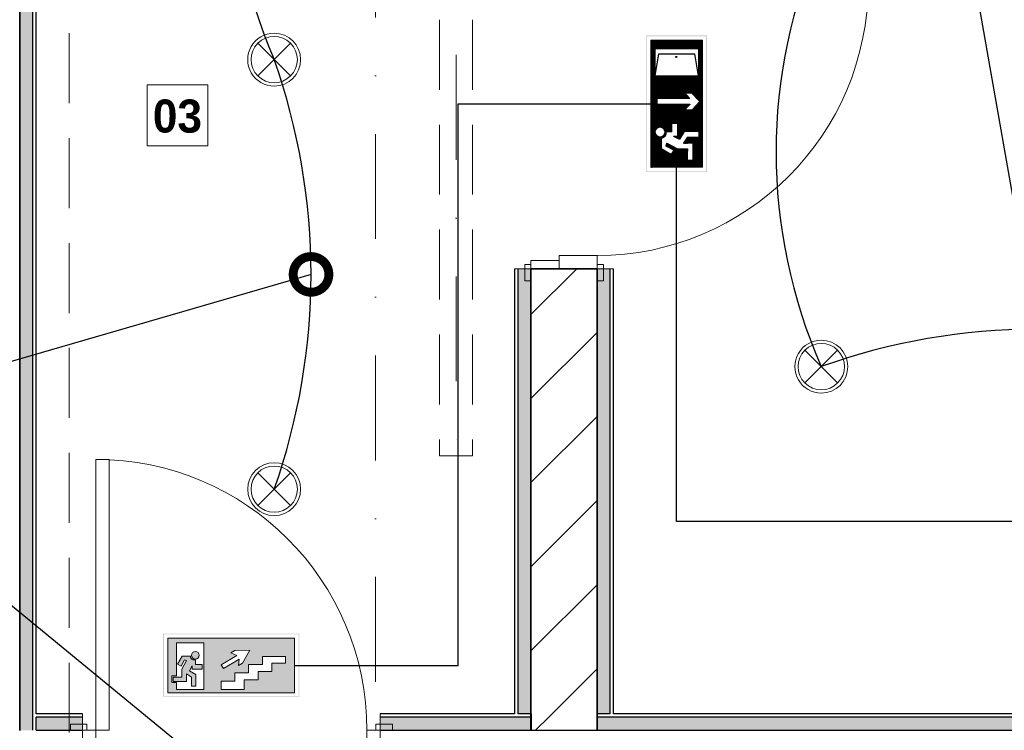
# Model space of a CAD drawing. Header units: inches. Extents: x -101229 to 34922, y -9538 to 27777.
# Tile 20 of 53: x -16206 to -13227, y 1392 to 3543. Entities that reach past the tile are written whole.
import ezdxf
from ezdxf import colors
from ezdxf.entities.mleader import LeaderData, LeaderLine
from ezdxf.math import Vec2, Vec3

# ---------------------------------------------------------------- set-up
doc = ezdxf.new("R2010")
doc.units = ezdxf.units.IN
doc.header["$MEASUREMENT"] = 0
doc.set_wipeout_variables(frame=1)
doc.linetypes.add('Dot & Dashed', pattern=[670.277762, 317.5, -176.388889, 0, -176.388874])
doc.linetypes.add('Hidden', pattern=[317.5, 211.666667, -105.833333])
for name, color, linetype in [('- ავარიული განათება', 7, 'Continuous'), ('- განათება', 7, 'Continuous'), ('Marker - Section', 7, 'Continuous'), ('New_Structural - Bearing', 7, 'Continuous'), ('Structural - Bearing', 7, 'Continuous')]:
    doc.layers.add(name, color=color, linetype=linetype)
for name, color, linetype, lineweight in [('Archicad Doors_Pen_No__1', 7, 'Continuous', 13), ('New_Annotation - Text_Pen_No__20', 1, 'Continuous', 0), ('New_Structural - Bearing_Pen_No__1', 7, 'Continuous', 13), ('Structural - Bearing_Pen_No__27', 7, 'Continuous', 35)]:
    doc.layers.add(name, color=color, linetype=linetype, lineweight=lineweight)
for name, color, linetype, lineweight, true_color in [('Marker - Section_Pen_No__108', 7, 'Continuous', 13, 0xfd8379), ('New_Interior - Lamp_Pen_No__77', 7, 'Continuous', 20, 0xffeb28), ('New_Structural - Bearing_Pen_No__102', 7, 'Continuous', 13, 0xcccccc), ('New_Structural - Bearing_Pen_No__255', 7, 'Continuous', 13, 0xe8e8e8), ('New_Structural - Bearing_Pen_No__5', 7, 'Continuous', 25, 0x40a5ff), ('New_Structural - Bearing_Pen_No__57', 7, 'Continuous', 25, 0xdcd214), ('Structural - Bearing_Pen_No__102', 7, 'Continuous', 13, 0xcccccc)]:
    doc.layers.add(name, color=color, linetype=linetype, lineweight=lineweight, true_color=true_color)
doc.styles.add('CT', font='ARIALN.TTF', dxfattribs={"height": 200})
doc.styles.add('GENERATED_STYLE_4', font='txt')
pattern_1 = [(45, (0, 0), (-127.2792, 127.2792), [])]

# ---------------------------------------------------------------- blocks, each defined once
blk = doc.blocks.new('Wall_1', base_point=(-47183.8, 14838))
at = {"layer": 'Structural - Bearing_Pen_No__27', "color": 7, "linetype": 'Continuous', "lineweight": 35, "flags": 128}
blk.add_lwpolyline([(-46983.8, 22432.4), (-46983.8, 26488)], dxfattribs=at)
blk = doc.blocks.new('Door')
at = {"layer": 'Archicad Doors_Pen_No__1', "color": 7, "linetype": 'Continuous', "lineweight": 13}
for p, q in [((370, 0), (370, 820)), ((370, 820), (410, 820)), ((410, 820), (410, 0)), ((-487, 0), (-487, 19)), ((-487, 19), (-437, 19)), ((-437, 0), (-487, 0)), ((-450, 0), (-487, 0)), ((-450, 0), (-487, 0)), ((-410, 0), (-450, 0)), ((-450, 0), (-450, -115)), ((-450, 0), (-450, -115)), ((-450, 0), (-450, -115)), ((-437, 19), (-437, 0)), ((-410, -115), (-410, 0)), ((410, 0), (370, 0)), ((450, 0), (410, 0)), ((410, 0), (410, -115)), ((437, 19), (487, 19)), ((437, 0), (437, 19)), ((487, 0), (437, 0)), ((450, -115), (450, 0)), ((450, 0), (450, -115)), ((450, 0), (450, -115)), ((450, 0), (487, 0)), ((450, 0), (487, 0)), ((487, 19), (487, 0)), ((-450, -200), (-450, -115)), ((-450, -115), (-425, -115)), ((-450, -115), (-410, -115)), ((-450, -115), (-450, -200)), ((-450, -115), (-450, -200)), ((-425, -115), (-425, -200)), ((410, -115), (450, -115)), ((425, -200), (425, -115)), ((425, -115), (450, -115)), ((450, -115), (450, -200)), ((450, -115), (450, -200)), ((450, -115), (450, -200)), ((-487, -219), (-487, -200)), ((-487, -200), (-437, -200)), ((-450, -200), (-487, -200)), ((-450, -200), (-487, -200)), ((-425, -200), (-450, -200)), ((-437, -200), (-437, -219)), ((450, -200), (425, -200)), ((437, -200), (487, -200)), ((437, -219), (437, -200)), ((450, -200), (487, -200)), ((450, -200), (487, -200)), ((487, -200), (487, -219)), ((-437, -219), (-487, -219)), ((487, -219), (437, -219))]:
    blk.add_line(p, q, dxfattribs=at)
blk.add_arc((410, 0), 820, 90, 180, dxfattribs=at)
blk = doc.blocks.new('Wall_8', base_point=(-41183.8, 22232.4))
at = {"layer": 'Archicad Doors_Pen_No__1', "color": 7, "linetype": 'Continuous', "lineweight": 13, "xscale": -1, "zscale": 1000}
blk.add_blockref('Door', (-46343.3, 22432.4), dxfattribs=at)
blk = doc.blocks.new('Wall_12', base_point=(-45436.9, 26687.9))
at = {"layer": 'Structural - Bearing', "linetype": 'Continuous', "lineweight": 0, "true_color": 0x000000}
h = blk.add_hatch(dxfattribs=at)
h.set_pattern_fill('MASONRY_BLOCK', color=18, style=0, pattern_type=2)
h.set_pattern_definition(pattern_1)
h.paths.add_polyline_path([(-45436.9, 22482.5), (-45236.9, 22482.5), (-45236.9, 23829.6), (-45436.9, 23829.6)])
h = blk.add_hatch(dxfattribs=at)
h.set_pattern_fill('MASONRY_BLOCK', color=18, style=0, pattern_type=2)
h.set_pattern_definition(pattern_1)
h.paths.add_polyline_path([(-45236.9, 22482.5), (-45436.9, 22482.5), (-45436.9, 22472.5), (-45236.9, 22472.5)])
h = blk.add_hatch(dxfattribs=at)
h.set_pattern_fill('MASONRY_BLOCK', color=18, style=0, pattern_type=2)
h.set_pattern_definition(pattern_1)
h.paths.add_polyline_path([(-45236.9, 22472.5), (-45436.9, 22472.5), (-45436.9, 22432.5), (-45236.9, 22432.5)])
at = {"layer": 'New_Structural - Bearing_Pen_No__5', "color": 161, "linetype": 'Continuous', "lineweight": 25, "true_color": 0x40a5ff}
blk.add_line((-45436.9, 22432.5), (-45236.9, 22432.5), dxfattribs=at)
at = {"layer": 'Structural - Bearing_Pen_No__27', "color": 7, "linetype": 'Continuous', "lineweight": 35}
for p, q in [((-45436.9, 23829.6), (-45436.9, 23792.6)), ((-45351.9, 23829.6), (-45436.9, 23829.6)), ((-45236.9, 23829.6), (-45351.9, 23829.6)), ((-45236.9, 23829.6), (-45236.9, 23792.6)), ((-45436.9, 22482.5), (-45436.9, 22472.5)), ((-45436.9, 22472.5), (-45436.9, 22432.5)), ((-45236.9, 22472.5), (-45236.9, 22482.5)), ((-45236.9, 22432.5), (-45236.9, 22472.5))]:
    blk.add_line(p, q, dxfattribs=at)
at = {"layer": 'Structural - Bearing_Pen_No__27', "color": 7, "linetype": 'Continuous', "lineweight": 35, "flags": 128}
for points in [[(-45436.9, 23829.6), (-45436.9, 22482.5)], [(-45236.9, 22482.5), (-45236.9, 23829.6)]]:
    blk.add_lwpolyline(points, dxfattribs=at)
at = {"layer": 'Archicad Doors_Pen_No__1', "color": 7, "linetype": 'Continuous', "lineweight": 13, "xscale": -1, "zscale": 1000, "rotation": 270}
blk.add_blockref('Door', (-45236.9, 24279.6), dxfattribs=at)
blk = doc.blocks.new('Wall_24', base_point=(-46983.8, 17439))
at = {"layer": 'New_Structural - Bearing_Pen_No__57', "linetype": 'Continuous', "lineweight": 25, "true_color": 0xdcd214}
blk.add_hatch(color=52, dxfattribs=at).paths.add_polyline_path([(-46983.8, 26448), (-46983.8, 22432.4), (-46943.8, 22432.4), (-46943.8, 26448)])
at = {"layer": 'New_Structural - Bearing_Pen_No__5', "color": 161, "linetype": 'Continuous', "lineweight": 25, "true_color": 0x40a5ff}
blk.add_line((-46943.8, 22432.4), (-46943.8, 26438), dxfattribs=at)
at = {"layer": 'New_Structural - Bearing_Pen_No__5', "color": 161, "linetype": 'Continuous', "lineweight": 25, "true_color": 0x40a5ff, "flags": 128}
for points in [[(-46983.8, 26448), (-46983.8, 22432.4)], [(-46933.8, 22482.5), (-46933.8, 26438)], [(-46933.8, 22432.4), (-46933.8, 22472.5)]]:
    blk.add_lwpolyline(points, dxfattribs=at)
blk = doc.blocks.new('Wall_25', base_point=(-40983.8, 22432.4))
at = {"layer": 'New_Structural - Bearing_Pen_No__255', "linetype": 'Continuous', "lineweight": 13, "true_color": 0xe8e8e8}
for points in [[(-45436.9, 22472.5), (-45893.3, 22472.5), (-45893.3, 22432.5), (-45436.9, 22432.5)], [(-45236.9, 22432.5), (-40983.8, 22432.4), (-40983.8, 22472.4), (-45236.9, 22472.5)]]:
    blk.add_hatch(color=254, dxfattribs=at).paths.add_polyline_path(points)
at = {"layer": 'New_Structural - Bearing_Pen_No__1', "color": 7, "linetype": 'Continuous', "lineweight": 13, "flags": 128}
for points in [[(-45893.3, 22472.5), (-45893.3, 22482.5)], [(-45893.3, 22432.5), (-45893.3, 22472.5)]]:
    blk.add_lwpolyline(points, dxfattribs=at)
at = {"layer": 'New_Structural - Bearing_Pen_No__5', "color": 161, "linetype": 'Continuous', "lineweight": 25, "true_color": 0x40a5ff}
for p, q in [((-45436.9, 22472.5), (-45893.3, 22472.5)), ((-40983.8, 22472.4), (-45236.9, 22472.5))]:
    blk.add_line(p, q, dxfattribs=at)
at = {"layer": 'New_Structural - Bearing_Pen_No__5', "color": 161, "linetype": 'Continuous', "lineweight": 25, "true_color": 0x40a5ff, "flags": 128}
for points in [[(-45486.9, 22482.5), (-45893.3, 22482.5)], [(-45436.9, 22482.5), (-45476.9, 22482.5)], [(-45196.9, 22482.5), (-45236.9, 22482.5)], [(-40983.8, 22482.4), (-45186.9, 22482.5)], [(-45893.3, 22432.5), (-40983.8, 22432.4)]]:
    blk.add_lwpolyline(points, dxfattribs=at)
at = {"layer": 'Structural - Bearing_Pen_No__27', "color": 7, "linetype": 'Continuous', "lineweight": 35}
for p, q in [((-45436.9, 22482.5), (-45436.9, 22472.5)), ((-45436.9, 22472.5), (-45436.9, 22432.5)), ((-45236.9, 22472.5), (-45236.9, 22482.5)), ((-45236.9, 22432.5), (-45236.9, 22472.5))]:
    blk.add_line(p, q, dxfattribs=at)
blk = doc.blocks.new('Wall_26', base_point=(-45236.9, 22432.5))
at = {"layer": 'New_Structural - Bearing_Pen_No__255', "linetype": 'Continuous', "lineweight": 13, "true_color": 0xe8e8e8}
blk.add_hatch(color=254, dxfattribs=at).paths.add_polyline_path([(-45236.9, 23829.6), (-45236.9, 22482.5), (-45196.9, 22482.5), (-45196.9, 23829.6)])
at = {"layer": 'New_Structural - Bearing_Pen_No__1', "color": 7, "linetype": 'Continuous', "lineweight": 13, "flags": 128}
for points in [[(-45236.9, 23829.6), (-45196.9, 23829.6)], [(-45196.9, 23829.6), (-45186.9, 23829.6)], [(-45236.9, 22482.5), (-45196.9, 22482.5)]]:
    blk.add_lwpolyline(points, dxfattribs=at)
at = {"layer": 'New_Structural - Bearing_Pen_No__5', "color": 161, "linetype": 'Continuous', "lineweight": 25, "true_color": 0x40a5ff}
blk.add_line((-45196.9, 22482.5), (-45196.9, 23829.6), dxfattribs=at)
at = {"layer": 'New_Structural - Bearing_Pen_No__5', "color": 161, "linetype": 'Continuous', "lineweight": 25, "true_color": 0x40a5ff, "flags": 128}
for points in [[(-45236.9, 23829.6), (-45236.9, 22482.5)], [(-45186.9, 22482.5), (-45186.9, 23829.6)]]:
    blk.add_lwpolyline(points, dxfattribs=at)
blk = doc.blocks.new('Wall_41', base_point=(-46793.3, 22432.5))
at = {"layer": 'New_Structural - Bearing_Pen_No__255', "linetype": 'Continuous', "lineweight": 13, "true_color": 0xe8e8e8}
blk.add_hatch(color=254, dxfattribs=at).paths.add_polyline_path([(-46933.8, 22432.5), (-46793.3, 22432.5), (-46793.3, 22472.5), (-46933.8, 22472.5)])
at = {"layer": 'New_Structural - Bearing_Pen_No__1', "color": 7, "linetype": 'Continuous', "lineweight": 13, "flags": 128}
for points in [[(-46933.8, 22432.5), (-46933.8, 22472.5)], [(-46793.3, 22472.5), (-46793.3, 22482.5)], [(-46793.3, 22432.5), (-46793.3, 22472.5)]]:
    blk.add_lwpolyline(points, dxfattribs=at)
at = {"layer": 'New_Structural - Bearing_Pen_No__5', "color": 161, "linetype": 'Continuous', "lineweight": 25, "true_color": 0x40a5ff}
blk.add_line((-46793.3, 22472.5), (-46933.8, 22472.5), dxfattribs=at)
at = {"layer": 'New_Structural - Bearing_Pen_No__5', "color": 161, "linetype": 'Continuous', "lineweight": 25, "true_color": 0x40a5ff, "flags": 128}
for points in [[(-46793.3, 22482.5), (-46933.8, 22482.5)], [(-46933.8, 22432.5), (-46793.3, 22432.5)]]:
    blk.add_lwpolyline(points, dxfattribs=at)
blk = doc.blocks.new('Wall_42', base_point=(-45436.9, 22432.5))
at = {"layer": 'New_Structural - Bearing_Pen_No__255', "linetype": 'Continuous', "lineweight": 13, "true_color": 0xe8e8e8}
blk.add_hatch(color=254, dxfattribs=at).paths.add_polyline_path([(-45436.9, 22482.5), (-45436.9, 23829.6), (-45476.9, 23829.6), (-45476.9, 22482.5)])
at = {"layer": 'New_Structural - Bearing_Pen_No__1', "color": 7, "linetype": 'Continuous', "lineweight": 13, "flags": 128}
for points in [[(-45476.9, 23829.6), (-45486.9, 23829.6)], [(-45436.9, 23829.6), (-45476.9, 23829.6)], [(-45436.9, 22482.5), (-45476.9, 22482.5)]]:
    blk.add_lwpolyline(points, dxfattribs=at)
at = {"layer": 'New_Structural - Bearing_Pen_No__5', "color": 161, "linetype": 'Continuous', "lineweight": 25, "true_color": 0x40a5ff}
blk.add_line((-45476.9, 23829.6), (-45476.9, 22482.5), dxfattribs=at)
at = {"layer": 'New_Structural - Bearing_Pen_No__5', "color": 161, "linetype": 'Continuous', "lineweight": 25, "true_color": 0x40a5ff, "flags": 128}
for points in [[(-45486.9, 23829.6), (-45486.9, 22482.5)], [(-45436.9, 22482.5), (-45436.9, 23829.6)]]:
    blk.add_lwpolyline(points, dxfattribs=at)
blk = doc.blocks.new('Beam_9', base_point=(-47008.8, 14663))
at = {"layer": 'Structural - Bearing_Pen_No__102', "color": 254, "linetype": 'Hidden', "lineweight": 13, "true_color": 0xcccccc}
blk.add_line((-46833.8, 20838), (-46833.8, 26488), dxfattribs=at)
blk = doc.blocks.new('Beam_16', base_point=(-45663.5, 26488))
at = {"layer": 'New_Structural - Bearing_Pen_No__102', "color": 254, "linetype": 'Hidden', "lineweight": 13, "true_color": 0xcccccc}
for p, q in [((-45713.5, 26488), (-45713.5, 23263.3)), ((-45713.5, 26488), (-45613.5, 26488)), ((-45613.5, 26488), (-45613.5, 23263.3)), ((-45713.5, 23263.3), (-45613.5, 23263.3))]:
    blk.add_line(p, q, dxfattribs=at)
at = {"layer": 'New_Structural - Bearing_Pen_No__102', "color": 254, "linetype": 'Dot & Dashed', "lineweight": 13, "true_color": 0xcccccc}
blk.add_line((-45663.5, 26488), (-45663.5, 23263.3), dxfattribs=at)
blk = doc.blocks.new('Cutting Plane_3', base_point=(-45907.6, 11703.1))
at = {"layer": 'Marker - Section_Pen_No__108', "color": 11, "linetype": 'Dot & Dashed', "lineweight": 13, "true_color": 0xfd8379}
blk.add_line((-45907.6, 11853.1), (-45907.6, 40288), dxfattribs=at)
blk = doc.blocks.new('Recessed Spot')
at = {"layer": 'New_Interior - Lamp_Pen_No__77', "color": 2, "linetype": 'Continuous', "lineweight": 20, "true_color": 0xffeb28}
for q in [(-49.5, 49.5), (49.5, 49.5), (-49.5, -49.5), (49.5, -49.5)]:
    blk.add_line((0, 0), q, dxfattribs=at)
at = {"layer": 'New_Interior - Lamp_Pen_No__77', "color": 2, "linetype": 'Continuous', "lineweight": 20, "true_color": 0xffeb28, "flags": 128}
blk.add_lwpolyline([(80, 0, 1), (-80, 0, 1)], format="xyb", close=True, dxfattribs=at)
at = {"layer": 'New_Interior - Lamp_Pen_No__77', "color": 2, "linetype": 'Continuous', "lineweight": 20, "true_color": 0xffeb28}
blk.add_circle((0, 0), 70, dxfattribs=at)
blk = doc.blocks.new('_DotSmall')
at = {"color": 0, "linetype": 'ByBlock', "const_width": 0.5}
blk.add_lwpolyline([(-0.0625, 0, 1), (0.0625, 0, 1)], format="xyb", close=True, dxfattribs=at)
blk = doc.blocks.new('AVARIULI GANATEBA')
at = {"layer": '- განათება', "color": 3, "linetype": 'Continuous', "lineweight": 20}
for q in [(-49.5, 49.5), (49.5, 49.5), (-49.5, -49.5), (49.5, -49.5)]:
    blk.add_line((0, 0), q, dxfattribs=at)
for major_axis, start_param, end_param in [((56.6, 56.6), 0.785398, 3.926991), ((-49.5, 49.5), 2.356194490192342, 8.639379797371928), ((56.6, 56.6), 3.926991, 7.068583)]:
    blk.add_ellipse((0, 0), major_axis=major_axis, ratio=1, start_param=start_param, end_param=end_param, dxfattribs=at)
blk = doc.blocks.new('EXIT AIRBINI KIBEEBZE')
at = {"layer": '- ავარიული განათება', "linetype": 'Continuous', "lineweight": 35}
h = blk.add_hatch(color=7, dxfattribs=at)
h.paths.add_polyline_path([(-11031.7, -11172.7), (-10619.2, -11172.7), (-10619.2, -10981.5), (-11031.7, -10981.5)])
h.paths.add_polyline_path([(-10621.8, -11170.4), (-11028.8, -11170.4), (-11028.8, -10984.2), (-10621.8, -10984.2)], flags=16)
h = blk.add_hatch(color=7, dxfattribs=at)
h.paths.add_polyline_path([(-11031.7, -11172.7), (-10619.2, -11172.7), (-10619.2, -10981.5), (-11031.7, -10981.5)])
h.paths.add_polyline_path([(-10621.8, -11170.4), (-11028.8, -11170.4), (-11028.8, -10984.2), (-10621.8, -10984.2)], flags=16)
at = {"layer": '- ავარიული განათება'}
h = blk.add_hatch(color=3, dxfattribs=at)
h.dxf.hatch_style = 1
h.paths.add_polyline_path([(-11017.2, -10995.8), (-11017.2, -11161.3), (-10633.7, -11161.3), (-10633.7, -10995.8)])
h.paths.add_polyline_path([(-10826.2, -11039.9), (-10814, -11032.6), (-10769.1, -11032), (-10790.8, -11071.2), (-10803.1, -11078.6), (-10801.7, -11058.9), (-10849.1, -11087.3), (-10855.7, -11076.3), (-10808.3, -11048)], flags=16)
h.paths.add_polyline_path([(-10908.7, -11140.5), (-10908.7, -11151.3), (-10990.5, -11151.3), (-10990.5, -11140.5), (-10990.5, -11130.1), (-11005.4, -11130.1), (-11005.4, -11109.3), (-10990.5, -11109.3), (-10990.5, -11009.4), (-10908.7, -11009.4)], flags=16)
h.paths.add_polyline_path([(-10922.4, -11047.2, -1), (-10945.6, -11047.2, -1)], flags=0)
h.paths.add_polyline_path([(-10913.6, -11075.2), (-10913.6, -11089.1), (-10943.9, -11089.1), (-10943.9, -11079.3), (-10951.2, -11094.3), (-10932.4, -11105.8), (-10932.4, -11140.5), (-10945.9, -11140.5), (-10945.9, -11113.5), (-10960.9, -11103.2), (-10960.9, -11126.2), (-11001.3, -11126.2), (-11001.3, -11113.2), (-10974.6, -11113.2), (-10974.6, -11088.8), (-10960.7, -11062.8), (-10967.1, -11061.1), (-10977.3, -11080.3), (-10988.1, -11074.1), (-10974.2, -11050.4), (-10948.7, -11050.4, 0.505536), (-10933.3, -11061), (-10933.3, -11075.2)], flags=0)
h.paths.add_polyline_path([(-10814.5, -11100.5), (-10772.7, -11100.5), (-10772.7, -11075.5), (-10730.9, -11075.5), (-10730.9, -11050.5), (-10689.2, -11050.5), (-10660.8, -11050.5), (-10660.8, -11071.1), (-10702.6, -11071.1), (-10702.6, -11096.1), (-10744.4, -11096.1), (-10744.4, -11121.1), (-10786.2, -11121.1), (-10786.2, -11150.6), (-10828, -11150.6), (-10856.3, -11150.6), (-10856.3, -11125.5), (-10814.5, -11125.5)], flags=16)
h = blk.add_hatch(color=3, dxfattribs=at)
h.dxf.hatch_style = 1
h.paths.add_polyline_path([(-10974.6, -11088.8), (-10974.6, -11113.2), (-11001.3, -11113.2), (-11001.3, -11126.2), (-10960.9, -11126.2), (-10960.9, -11103.2), (-10945.9, -11113.5), (-10945.9, -11140.5), (-10932.4, -11140.5), (-10932.4, -11105.8), (-10951.2, -11094.3), (-10943.9, -11079.3), (-10943.9, -11089.1), (-10913.6, -11089.1), (-10913.6, -11075.2), (-10933.3, -11075.2), (-10933.3, -11061, -0.505536), (-10948.7, -11050.4), (-10974.2, -11050.4), (-10988.1, -11074.1), (-10977.3, -11080.3), (-10967.1, -11061.1), (-10960.7, -11062.8)])
h.paths.add_polyline_path([(-10922.4, -11047.2, 1), (-10945.6, -11047.2, 1)])
at = {"layer": '- ავარიული განათება', "color": 7, "linetype": 'Continuous', "lineweight": 13}
for p, q in [((-10633.7, -10995.8), (-11017.2, -10995.8)), ((-11017.2, -10995.8), (-11017.2, -11161.3)), ((-10633.7, -10995.8), (-11017.2, -10995.8)), ((-11017.2, -10995.8), (-11017.2, -11161.3)), ((-10908.7, -11009.4), (-10990.5, -11009.4)), ((-10990.5, -11009.4), (-10990.5, -11109.3)), ((-10908.7, -11009.4), (-10990.5, -11009.4)), ((-10990.5, -11009.4), (-10990.5, -11109.3)), ((-10908.7, -11140.5), (-10908.7, -11009.4)), ((-10908.7, -11140.5), (-10908.7, -11009.4)), ((-10633.7, -11161.3), (-10633.7, -10995.8)), ((-10633.7, -11161.3), (-10633.7, -10995.8)), ((-10974.2, -11050.4), (-10988.1, -11074.1)), ((-10974.2, -11050.4), (-10988.1, -11074.1)), ((-10948.7, -11050.4), (-10974.2, -11050.4)), ((-10948.7, -11050.4), (-10974.2, -11050.4)), ((-10988.1, -11074.1), (-10977.3, -11080.3)), ((-10988.1, -11074.1), (-10977.3, -11080.3)), ((-10977.3, -11080.3), (-10967.1, -11061.1)), ((-10977.3, -11080.3), (-10967.1, -11061.1)), ((-10960.7, -11062.8), (-10974.6, -11088.8)), ((-10960.7, -11062.8), (-10974.6, -11088.8)), ((-10967.1, -11061.1), (-10960.7, -11062.8)), ((-10967.1, -11061.1), (-10960.7, -11062.8)), ((-10951.2, -11094.3), (-10943.9, -11079.3)), ((-10951.2, -11094.3), (-10943.9, -11079.3)), ((-10943.9, -11079.3), (-10943.9, -11089.1)), ((-10943.9, -11079.3), (-10943.9, -11089.1)), ((-10933.3, -11075.2), (-10933.3, -11061)), ((-10933.3, -11075.2), (-10933.3, -11061)), ((-10913.6, -11075.2), (-10933.3, -11075.2)), ((-10913.6, -11075.2), (-10933.3, -11075.2)), ((-10913.6, -11089.1), (-10913.6, -11075.2)), ((-10913.6, -11089.1), (-10913.6, -11075.2)), ((-10974.6, -11088.8), (-10974.6, -11113.2)), ((-10974.6, -11088.8), (-10974.6, -11113.2)), ((-10960.9, -11126.2), (-10960.9, -11103.2)), ((-10960.9, -11103.2), (-10945.9, -11113.5)), ((-10960.9, -11126.2), (-10960.9, -11103.2)), ((-10960.9, -11103.2), (-10945.9, -11113.5)), ((-10932.4, -11105.8), (-10951.2, -11094.3)), ((-10932.4, -11105.8), (-10951.2, -11094.3)), ((-10943.9, -11089.1), (-10913.6, -11089.1)), ((-10943.9, -11089.1), (-10913.6, -11089.1)), ((-10932.4, -11140.5), (-10932.4, -11105.8)), ((-10932.4, -11140.5), (-10932.4, -11105.8)), ((-10974.6, -11113.2), (-11001.3, -11113.2)), ((-11001.3, -11113.2), (-11001.3, -11126.2)), ((-10974.6, -11113.2), (-11001.3, -11113.2)), ((-11001.3, -11113.2), (-11001.3, -11126.2)), ((-11001.3, -11126.2), (-10960.9, -11126.2)), ((-11001.3, -11126.2), (-10960.9, -11126.2)), ((-10990.5, -11130.1), (-10990.5, -11140.5)), ((-10990.5, -11130.1), (-10990.5, -11140.5)), ((-10945.9, -11113.5), (-10945.9, -11140.5)), ((-10945.9, -11113.5), (-10945.9, -11140.5)), ((-10945.9, -11140.5), (-10932.4, -11140.5)), ((-10945.9, -11140.5), (-10932.4, -11140.5)), ((-11017.2, -11161.3), (-10633.7, -11161.3)), ((-11017.2, -11161.3), (-10633.7, -11161.3)), ((-10990.5, -11151.3), (-10908.7, -11151.3)), ((-10990.5, -11151.3), (-10908.7, -11151.3))]:
    blk.add_line(p, q, dxfattribs=at)
at = {"layer": '- ავარიული განათება', "color": 7, "lineweight": 0}
for p, q in [((-10808.3, -11048), (-10855.7, -11076.3)), ((-10826.2, -11039.9), (-10814, -11032.6)), ((-10808.3, -11048), (-10826.2, -11039.9)), ((-10814, -11032.6), (-10769.1, -11032)), ((-10790.8, -11071.2), (-10769.1, -11032)), ((-10689.2, -11050.5), (-10730.9, -11050.5)), ((-10730.9, -11050.5), (-10730.9, -11075.5)), ((-10660.8, -11050.5), (-10689.2, -11050.5)), ((-10660.8, -11071.1), (-10660.8, -11050.5)), ((-10849.1, -11087.3), (-10855.7, -11076.3)), ((-10801.7, -11058.9), (-10849.1, -11087.3)), ((-10803.1, -11078.6), (-10801.7, -11058.9)), ((-10803.1, -11078.6), (-10790.8, -11071.2)), ((-10730.9, -11075.5), (-10772.7, -11075.5)), ((-10772.7, -11075.5), (-10772.7, -11100.5)), ((-10702.6, -11096.1), (-10702.6, -11071.1)), ((-10702.6, -11071.1), (-10660.8, -11071.1)), ((-10990.5, -11109.3), (-11005.4, -11109.3)), ((-11005.4, -11109.3), (-11005.4, -11130.1)), ((-10772.7, -11100.5), (-10814.5, -11100.5)), ((-10814.5, -11100.5), (-10814.5, -11125.5)), ((-10744.4, -11121.1), (-10744.4, -11096.1)), ((-10744.4, -11096.1), (-10702.6, -11096.1)), ((-10990.5, -11130.1), (-11005.4, -11130.1)), ((-10990.5, -11140.5), (-10990.5, -11151.3)), ((-10908.7, -11140.5), (-10908.7, -11151.3)), ((-10814.5, -11125.5), (-10856.3, -11125.5)), ((-10856.3, -11125.5), (-10856.3, -11150.6)), ((-10786.2, -11150.6), (-10786.2, -11121.1)), ((-10786.2, -11121.1), (-10744.4, -11121.1)), ((-10856.3, -11150.6), (-10828, -11150.6)), ((-10828, -11150.6), (-10828, -11150.6)), ((-10828, -11150.6), (-10828, -11150.6)), ((-10828, -11150.6), (-10786.2, -11150.6))]:
    blk.add_line(p, q, dxfattribs=at)
at = {"layer": '- ავარიული განათება', "color": 7, "linetype": 'Continuous', "lineweight": 13}
for centre, start, end in [((-10937.1, -11050), 181.7955, 289.0684), ((-10937.1, -11050), 181.7955, 289.0684), ((-10934, -11047.2), 360, 180), ((-10934, -11047.2), 360, 180), ((-10934, -11047.2), 180, 0), ((-10934, -11047.2), 180, 0)]:
    blk.add_arc(centre, 11.6, start, end, dxfattribs=at)
blk = doc.blocks.new('სდა ას ა')
at = {"layer": '- ავარიული განათება', "linetype": 'Continuous', "lineweight": 35}
h = blk.add_hatch(color=7, dxfattribs=at)
h.paths.add_polyline_path([(-12220.6, -13157.4), (-13275.1, -13157.4), (-13275.1, -12686.6), (-12220.6, -12686.6)])
h.paths.add_polyline_path([(-13268.3, -13150.5), (-12227.8, -13150.5), (-12227.8, -12693.4), (-13268.3, -12693.4)], flags=0)
at = {"layer": '- ავარიული განათება'}
h = blk.add_hatch(dxfattribs=at)
h.set_pattern_fill('ANSI31', color=3)
h.paths.add_polyline_path([(-13238, -12723.2), (-13238, -13121.9), (-12257.5, -13121.9), (-12257.5, -12723.2)])
h.paths.add_polyline_path([(-13095, -12805.9), (-13013.1, -12805.9, 0.505536), (-12963.7, -12840), (-12963.7, -12885.4), (-12900.4, -12885.4), (-12900.4, -12930), (-12997.6, -12930), (-12997.6, -12898.6), (-13021.1, -12946.9), (-12960.8, -12983.7), (-12960.8, -13094.8), (-13004.2, -13094.8), (-13004.2, -13008.2), (-13052.2, -12975.3), (-13052.2, -13049), (-13181.9, -13049), (-13181.9, -13007.2), (-13096.3, -13007.2), (-13096.3, -12929), (-13051.6, -12845.7), (-13072, -12840.1), (-13104.9, -12902), (-13139.4, -12881.9)], flags=16)
h.paths.add_polyline_path([(-13003.3, -12795.6, -1), (-12928.8, -12795.6, -1)], flags=16)
h.paths.add_polyline_path([(-12751.5, -12773.6), (-12707, -12773.6), (-12707, -13025.8), (-12664.7, -12984.6), (-12664.7, -13039.8), (-12729.6, -13102.7), (-12795.2, -13042.4), (-12795.2, -12986.9), (-12751.5, -13026.2)], flags=16)
h.paths.add_polyline_path([(-12532.3, -12757.8), (-12323.1, -12757.8), (-12323.1, -13093), (-12532.3, -13093)], flags=16)
h.paths.add_polyline_path([(-12382.6, -12920.1, -1), (-12390.8, -12920.1, -1)], flags=0)
h = blk.add_hatch(color=256, dxfattribs=at)
h.dxf.hatch_style = 1
h.paths.add_polyline_path([(-12382.6, -12920.1, 1), (-12390.8, -12920.1, 1)])
at = {"layer": '- ავარიული განათება', "color": 7, "linetype": 'Continuous', "lineweight": 13}
for p, q in [((-13238, -13121.9), (-13238, -12723.2)), ((-13238, -12723.2), (-12257.5, -12723.2)), ((-12257.5, -12723.2), (-12257.5, -13121.9)), ((-13095, -12805.9), (-13139.4, -12881.9)), ((-13013.1, -12805.9), (-13095, -12805.9)), ((-12751.5, -13026.2), (-12751.5, -12773.6)), ((-12751.5, -12773.6), (-12707, -12773.6)), ((-12707, -12773.6), (-12707, -13025.8)), ((-12532.3, -12757.8), (-12323.1, -12757.8)), ((-12532.3, -13093), (-12532.3, -12757.8)), ((-12323.1, -12757.8), (-12323.1, -13093)), ((-13139.4, -12881.9), (-13104.9, -12902)), ((-13104.9, -12902), (-13072, -12840.1)), ((-13051.6, -12845.7), (-13096.3, -12929)), ((-13072, -12840.1), (-13051.6, -12845.7)), ((-13021.1, -12946.9), (-12997.6, -12898.6)), ((-12997.6, -12898.6), (-12997.6, -12930)), ((-12963.7, -12885.4), (-12963.7, -12840)), ((-12900.4, -12885.4), (-12963.7, -12885.4)), ((-12900.4, -12930), (-12900.4, -12885.4)), ((-13096.3, -12929), (-13096.3, -13007.2)), ((-13052.2, -13049), (-13052.2, -12975.3)), ((-13052.2, -12975.3), (-13004.2, -13008.2)), ((-12960.8, -12983.7), (-13021.1, -12946.9)), ((-12997.6, -12930), (-12900.4, -12930)), ((-12960.8, -13094.8), (-12960.8, -12983.7)), ((-12707, -13025.8), (-12664.7, -12984.6)), ((-12664.7, -12984.6), (-12664.7, -13039.8)), ((-13096.3, -13007.2), (-13181.9, -13007.2)), ((-13181.9, -13007.2), (-13181.9, -13049)), ((-13181.9, -13049), (-13052.2, -13049)), ((-13004.2, -13008.2), (-13004.2, -13094.8)), ((-12795.2, -13042.4), (-12795.2, -12986.9)), ((-12795.2, -12986.9), (-12751.5, -13026.2)), ((-12729.6, -13102.7), (-12795.2, -13042.4)), ((-12664.7, -13039.8), (-12729.6, -13102.7)), ((-12257.5, -13121.9), (-13238, -13121.9)), ((-13004.2, -13094.8), (-12960.8, -13094.8)), ((-12323.1, -13093), (-12532.3, -13093))]:
    blk.add_line(p, q, dxfattribs=at)
at = {"layer": '- ავარიული განათება'}
for p, q in [((-12532.3, -12757.8), (-12362, -12787.1)), ((-12362, -12787.1), (-12362, -13063.8)), ((-12532.3, -13093), (-12362, -13063.8))]:
    blk.add_line(p, q, dxfattribs=at)
blk.add_circle((-12386.7, -12920.1), 4.13, dxfattribs=at)
at = {"layer": '- ავარიული განათება', "color": 7, "linetype": 'Continuous', "lineweight": 13}
for centre, start, end in [((-12975.9, -12804.8), 181.79553, 289.06844), ((-12966, -12795.6), 360, 180), ((-12966, -12795.6), 180, 0)]:
    blk.add_arc(centre, 37.2, start, end, dxfattribs=at)

msp = doc.modelspace()

# ---------------------------------------------------------------- linework, layer by layer
at = {"layer": '- ავარიული განათება', "color": 3}
msp.add_lwpolyline([(-9234.9423, 2023.58056), (-14219.08592, 2023.58056), (-14219.08592, 3095.83908)], dxfattribs=at)
at = {"layer": '- განათება', "color": 1}
for centre, radius, start, end in [((-13927.17676, 4071.75872), 1643.13864, 156.69757391, 203.30242609), ((-12306.31819, 3142.53794), 1611.71576, 156.21555281, 203.78444719), ((-17276.58162, 2771.75872), 1951.71602, 340.54658917, 19.45341083), ((-13131.14961, 678.98775), 1926.5161, 70.28165937, 109.71834063)]:
    msp.add_arc(centre, radius, start, end, dxfattribs=at)

# ---------------------------------------------------------------- block references
at = {"layer": '- ავარიული განათება', "xscale": 0.3922730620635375, "yscale": 0.3922730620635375, "zscale": 0.3922730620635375, "rotation": 90}
msp.add_blockref('სდა ას ა', (-19288.25011, 8288.7538), dxfattribs=at)
at = {"layer": '- ავარიული განათება'}
msp.add_blockref('EXIT AIRBINI KIBEEBZE', (-4740.90978, 12666.1368), dxfattribs=at)
at = {"layer": '- განათება', "color": 1}
for p in [(-15436.28398, 3421.75872), (-13781.14961, 2492.53794)]:
    msp.add_blockref('AVARIULI GANATEBA', p, dxfattribs=at)
at = {"layer": '- განათება', "color": 2, "linetype": 'Continuous', "lineweight": 20, "true_color": 0xffeb28, "zscale": 1000}
msp.add_blockref('Recessed Spot', (-15436.28398, 2121.75872), dxfattribs=at)
at = {"layer": 'New_Structural - Bearing', "color": 254, "lineweight": 13, "true_color": 0xcccccc}
msp.add_blockref('Beam_16', (-14885.96448, 5447.28394), dxfattribs=at)
at = {"layer": 'New_Structural - Bearing', "color": 7, "lineweight": 35}
for name, p in [('Wall_24', (-16206.28398, -3601.67975)), ('Wall_42', (-14659.40565, 1391.75675)), ('Wall_26', (-14459.40565, 1391.75589)), ('Wall_41', (-16015.79922, 1391.7626)), ('Wall_25', (-10206.28398, 1391.73756))]:
    msp.add_blockref(name, p, dxfattribs=at)
at = {"layer": 'Structural - Bearing', "color": 254, "lineweight": 13, "true_color": 0xcccccc}
msp.add_blockref('Beam_9', (-16231.28398, -6377.71606), dxfattribs=at)
at = {"layer": 'Structural - Bearing', "color": 7, "lineweight": 35}
for name, p in [('Wall_1', (-16406.28398, -6202.71606)), ('Wall_12', (-14659.40565, 5647.19736)), ('Wall_8', (-10406.28398, 1191.73756))]:
    msp.add_blockref(name, p, dxfattribs=at)

# ---------------------------------------------------------------- leaders
at = {"layer": '- განათება', "color": 7}
ml = msp.add_multileader_mtext('Standard', dxfattribs=at)
ml.set_content('\\pxt14;{\\fSylfaen|b1|i0|c0|p18;DB-UPS  \\fSylfaen|b0|i0|c0|p18;\\C1;QF-50            \\C7;N2XH-3X1.5}', color=7, style='CT')
ml.set_leader_properties()
ml.set_arrow_properties(name='DOTSMALL')
ml.build(insert=Vec2(0, 0))
ml.multileader.update_dxf_attribs({"has_dogleg": 0, "text_left_attachment_type": 6, "text_right_attachment_type": 6, "dogleg_length": 9, "arrow_head_size": 215.76216})
ctx = ml.context
ctx.base_point, ctx.char_height, ctx.arrow_head_size, ctx.landing_gap_size, ctx.plane_origin = Vec3(-13582.20674, 5170.3268), 214.216008, 215.76216, 71.92072, Vec3(-32014.18972, -20104.068)
ctx.left_attachment, ctx.right_attachment, ctx.text_align_type = 6, 6, 1
notes = []
notes.append((ctx, [(1, (1, 1, 0), (-13591.20674, 5170.3268), (1, 0), 9, [(2, [(-13131.14961, 2605.50385)], 0, [])])]))
ctx.mtext.insert, ctx.mtext.width, ctx.mtext.defined_height, ctx.mtext.alignment, ctx.mtext.flow_direction = Vec3(-12490.39584, 5427.38601), 3165.613385, 305.10903, 2, 5
ml = msp.add_multileader_mtext('Standard', dxfattribs=at)
ml.set_content('\\pxt14;{\\fSylfaen|b1|i0|c0|p18;DB-UPS  \\fSylfaen|b0|i0|c0|p18;\\C1;QF-50            \\C7;N2XH-3X1.5}', color=7, style='CT')
ml.set_leader_properties()
ml.set_arrow_properties(name='DOTSMALL')
ml.build(insert=Vec2(0, 0))
ml.multileader.update_dxf_attribs({"has_dogleg": 0, "text_left_attachment_type": 6, "text_right_attachment_type": 6, "dogleg_length": 9, "arrow_head_size": 215.76216})
ctx = ml.context
ctx.base_point, ctx.char_height, ctx.arrow_head_size, ctx.landing_gap_size, ctx.plane_origin = Vec3(-19080.14433, 2314.93247), 214.216008, 215.76216, 71.92072, Vec3(-32014.18972, -20104.068)
ctx.left_attachment, ctx.right_attachment, ctx.text_align_type = 6, 6, 1
notes.append((ctx, [(0, (1, 1, 0), (-16887.52254, 2314.93247), (-1, 0), 9, [(2, [(-15324.8656, 2771.75872)], 0, [])])]))
ctx.mtext.insert, ctx.mtext.width, ctx.mtext.defined_height, ctx.mtext.alignment, ctx.mtext.flow_direction = Vec3(-17988.33343, 2571.99168), 3165.613385, 305.10903, 2, 5
for ctx, leaders in notes:
    for number, flags, end, landing, length, lines in leaders:
        leader = LeaderData()
        leader.index, (leader.has_last_leader_line, leader.has_dogleg_vector, leader.attachment_direction) = number, flags
        leader.last_leader_point, leader.dogleg_vector, leader.dogleg_length = Vec3(end), Vec3(landing), length
        for number, points, colour, breaks in lines:
            line = LeaderLine()
            line.index, line.vertices, line.color, line.breaks = number, Vec3.list(points), colors.encode_raw_color(colour), breaks
            leader.lines.append(line)
        ctx.leaders.append(leader)

# ---------------------------------------------------------------- wipeouts: each hides what was drawn before it
at = {"color": 1, "linetype": 'Continuous', "lineweight": 0, "ltscale": 262387.175463}
msp.add_wipeout([(-15820.96504, 3161.10685), (-15637.25577, 3161.10685), (-15637.25577, 3345.95621), (-15820.96504, 3345.95621)], dxfattribs=at).dxf.layer = 'New_Annotation - Text_Pen_No__20'

# ---------------------------------------------------------------- next in the draw order: linework, layer by layer
at = {"layer": 'New_Annotation - Text_Pen_No__20', "color": 1, "linetype": 'Continuous', "lineweight": 0, "flags": 128}
msp.add_lwpolyline([(-15820.96504, 3161.10685), (-15637.25577, 3161.10685), (-15637.25577, 3345.95621), (-15820.96504, 3345.95621), (-15820.96504, 3161.10685)], close=True, dxfattribs=at)

# ---------------------------------------------------------------- next in the draw order: block references
at = {"layer": 'Marker - Section', "color": 11, "lineweight": 13, "true_color": 0xfd8379}
msp.add_blockref('Cutting Plane_3', (-15130.06954, -9337.64184), dxfattribs=at)

# ---------------------------------------------------------------- next in the draw order: texts
at = {"layer": 'New_Annotation - Text_Pen_No__20', "color": 1, "linetype": 'Continuous', "lineweight": 0, "insert": (-15729.1104, 3301.03501), "char_height": 100, "attachment_point": 2, "style": 'GENERATED_STYLE_4'}
msp.add_mtext('\\A1;{\\pqc;\\fBOG 2018|b1|i0|c0|p0;\\W1.000000;0\\fBOG 2018|b1|i0|c0|p0;\\W1.000000;3}', dxfattribs=at)

# ---------------------------------------------------------------- next in the draw order: linework, layer by layer
at = {"layer": '- ავარიული განათება', "color": 3}
msp.add_lwpolyline([(-15374.57726, 1587.58685), (-14879.60565, 1587.58685), (-14879.60565, 3288.15242), (-14297.28315, 3288.15242)], dxfattribs=at)

# ---------------------------------------------------------------- next in the draw order: leaders
at = {"layer": '- განათება', "color": 7}
ml = msp.add_multileader_mtext('Standard', dxfattribs=at)
ml.set_content('\\pxt14;{\\fSylfaen|b1|i0|c0|p18;DB-UPS  \\fSylfaen|b0|i0|c0|p18;\\C1;QF-50            \\C7;N2XH-3X1.5}', color=7, style='CT')
ml.set_leader_properties()
ml.set_arrow_properties(name='DOTSMALL')
ml.build(insert=Vec2(0, 0))
ml.multileader.update_dxf_attribs({"has_dogleg": 0, "text_left_attachment_type": 6, "text_right_attachment_type": 6, "dogleg_length": 9, "arrow_head_size": 215.76216})
ctx = ml.context
ctx.base_point, ctx.char_height, ctx.arrow_head_size, ctx.landing_gap_size, ctx.plane_origin = Vec3(-19080.14433, 2314.93247), 214.216008, 215.76216, 71.92072, Vec3(-32014.18972, -20104.068)
ctx.left_attachment, ctx.right_attachment, ctx.text_align_type = 6, 6, 1
notes = []
notes.append((ctx, [(0, (1, 1, 0), (-16887.52254, 2314.93247), (-1, 0), 9, [(2, [(-14945.83883, 713.2224)], 0, [])])]))
ctx.mtext.insert, ctx.mtext.width, ctx.mtext.defined_height, ctx.mtext.alignment, ctx.mtext.flow_direction = Vec3(-17988.33343, 2571.99168), 3165.613385, 305.10903, 2, 5
for ctx, leaders in notes:
    for number, flags, end, landing, length, lines in leaders:
        leader = LeaderData()
        leader.index, (leader.has_last_leader_line, leader.has_dogleg_vector, leader.attachment_direction) = number, flags
        leader.last_leader_point, leader.dogleg_vector, leader.dogleg_length = Vec3(end), Vec3(landing), length
        for number, points, colour, breaks in lines:
            line = LeaderLine()
            line.index, line.vertices, line.color, line.breaks = number, Vec3.list(points), colors.encode_raw_color(colour), breaks
            leader.lines.append(line)
        ctx.leaders.append(leader)

doc.saveas('drawing.dxf')
